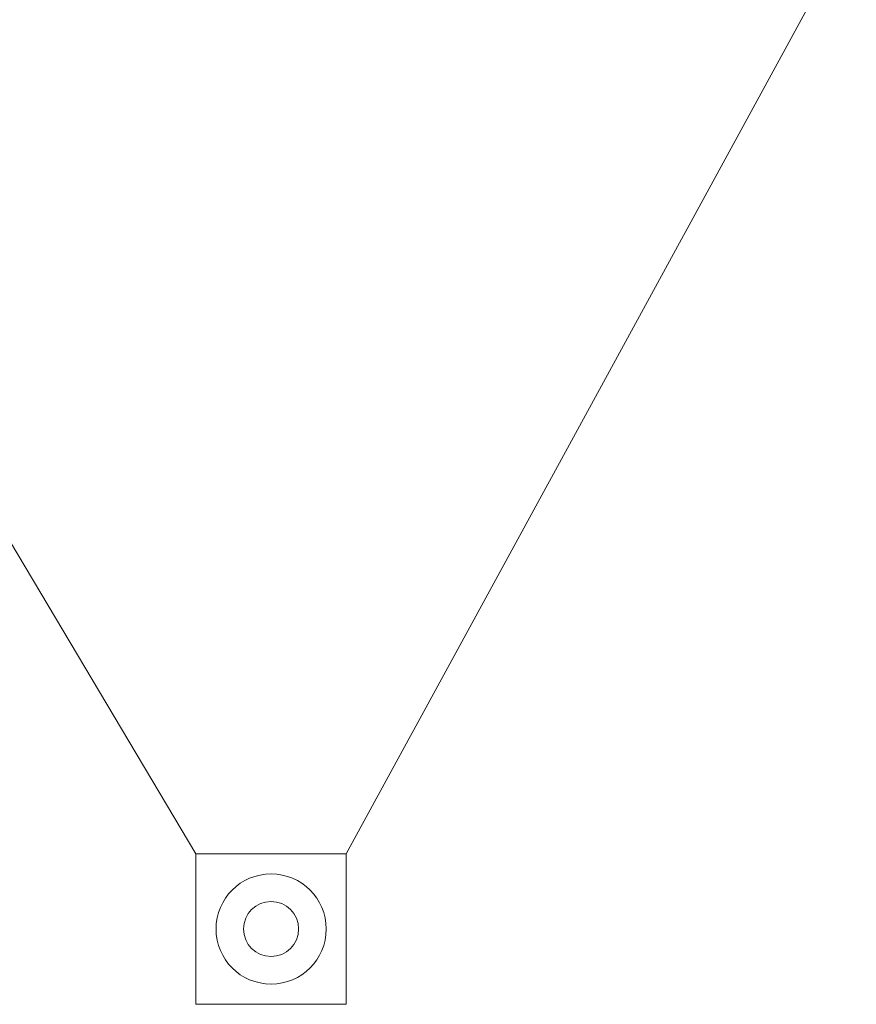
# Model space of a CAD drawing. Header units: millimetres. Extents: x -63554 to 200, y -19084 to 40052.
# Tile 31 of 120: x -46314 to -45202, y -2948 to -1640. Entities that reach past the tile are written whole.
import ezdxf

# ---------------------------------------------------------------- set-up
doc = ezdxf.new("R2010")
doc.units = ezdxf.units.MM
doc.header["$MEASUREMENT"] = 0
doc.layers.add('_trapid_Pen_No__141', color=7, linetype='Continuous', lineweight=20)

msp = doc.modelspace()

# ---------------------------------------------------------------- linework, layer by layer
at = {"layer": '_trapid_Pen_No__141', "color": 7, "linetype": 'Continuous', "lineweight": 20, "flags": 128}
for points in [[(-45880, -2748.2), (-44440, -110)], [(-46080, -2748.2), (-47379.2, -565)]]:
    msp.add_lwpolyline(points, dxfattribs=at)
msp.add_lwpolyline([(-45880, -2748.2), (-45880, -2948.2), (-46080, -2948.2), (-46080, -2748.2)], close=True, dxfattribs=at)
at = {"layer": '_trapid_Pen_No__141', "color": 7, "linetype": 'Continuous', "lineweight": 20}
for radius in [73.2, 36.6]:
    msp.add_circle((-45980, -2848.2), radius, dxfattribs=at)

doc.saveas('drawing.dxf')
